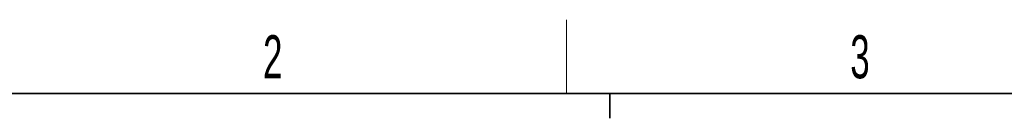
# Model space of a CAD drawing. Header units: millimetres. Extents: x 5 to 418, y 2 to 292.
# Tile 17 of 40: x 77.03 to 157.09, y 280.5 to 288.5. Entities that reach past the tile are written whole.
import ezdxf

# ---------------------------------------------------------------- set-up
doc = ezdxf.new("R2010")
doc.units = ezdxf.units.MM
doc.layers.add('SLD-0', color=7, linetype='Continuous')
doc.styles.add('SLDTEXTSTYLE0', font='TXT', dxfattribs={"width": 0.605})

msp = doc.modelspace()

# ---------------------------------------------------------------- linework, layer by layer
at = {"layer": 'SLD-0', "lineweight": 18}
msp.add_line((121.5, 282.5), (121.5, 288.5), dxfattribs=at)
at = {"layer": 'SLD-0', "lineweight": 35}
msp.add_line((408, 282.5), (26, 282.5), dxfattribs=at)
at = {"layer": 'SLD-0'}
for p, q in [((125, 280.5), (125, 282.5)), ((125, 282.5), (125, 280.5))]:
    msp.add_line(p, q, dxfattribs=at)

# ---------------------------------------------------------------- texts
at = {"layer": 'SLD-0', "char_height": 3.5, "attachment_point": 2, "style": 'SLDTEXTSTYLE0'}
for s, insert in [('2', (97.6027, 287.243)), ('3', (145.3527, 287.243))]:
    msp.add_mtext(s, dxfattribs=dict(at, insert=insert))

doc.saveas('drawing.dxf')
